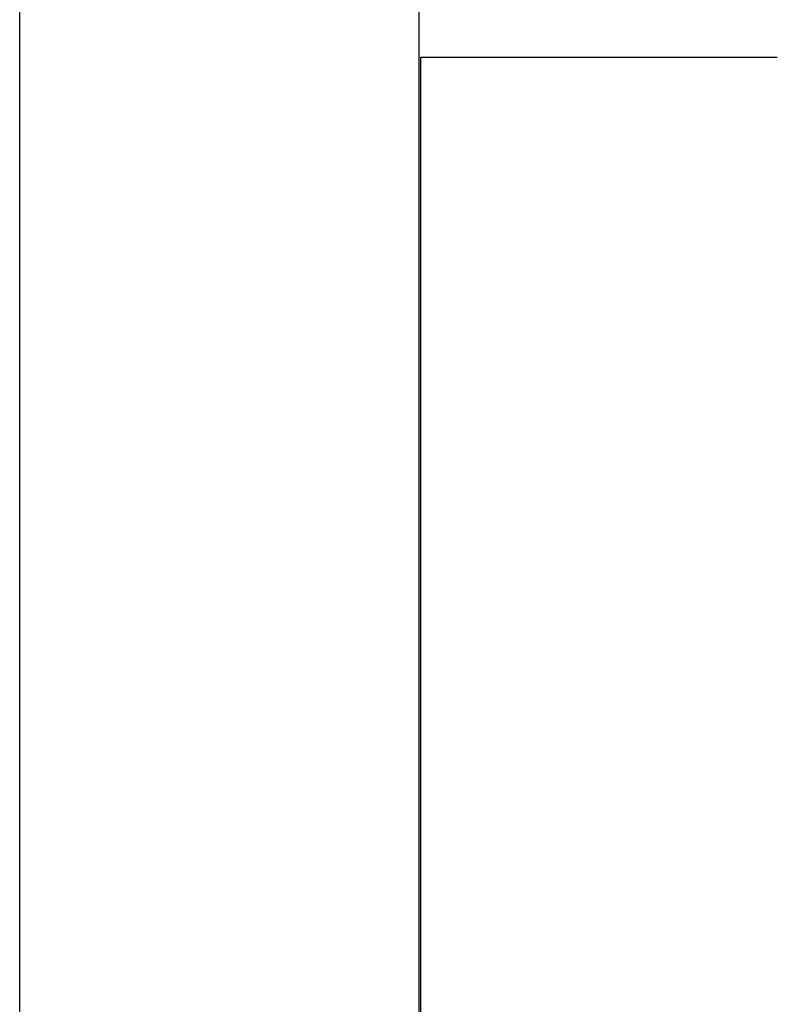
# Model space of a CAD drawing. Header units: millimetres. Extents: x -429 to 783, y -778 to 171.
# Tile 74 of 219: x 225.4 to 227.73, y -476.92 to -473.89. Entities that reach past the tile are written whole.
import ezdxf

# ---------------------------------------------------------------- set-up
doc = ezdxf.new("R2010")
doc.units = ezdxf.units.MM
doc.layers.get('0').update_dxf_attribs({"true_color": 0x000000})

msp = doc.modelspace()

# ---------------------------------------------------------------- linework, layer by layer
at = {"linetype": 'Continuous', "lineweight": -3}
for points in [[(226.6274, -447.6641), (226.6274, -450.1443), (226.6274, -453.4057), (226.6274, -474.0063)], [(226.6274, -474.0063), (226.6274, -494.607), (226.6274, -532.5468), (226.6274, -552.3657)], [(226.6344, -552.3658), (226.6344, -532.548), (226.6344, -494.6076), (226.6344, -474.0063)], [(226.6344, -474.0063), (226.6806, -474.0063), (226.9565, -474.0063), (227.1966, -474.0063)]]:
    msp.add_open_spline(points, degree=3, dxfattribs=at)
for points, knots in [([(225.3983, -571.0835), (225.3983, -566.2475), (225.3983, -561.4114), (225.3983, -556.5754), (225.3983, -551.7394), (225.3983, -546.9034), (225.3983, -542.0673), (225.3983, -539.6493), (225.3983, -537.2313), (225.3983, -534.8133), (225.3983, -532.3953), (225.3983, -529.9773), (225.3983, -527.5593), (225.3983, -525.1413), (225.3983, -522.7233), (225.3983, -520.3052), (225.3983, -519.0962), (225.3983, -517.8872), (225.3983, -516.6782), (225.3983, -515.4692), (225.3983, -514.2602), (225.3983, -513.0512), (225.3983, -510.6332), (225.3983, -508.2152), (225.3983, -505.7972), (225.3983, -504.5882), (225.3983, -503.3792), (225.3983, -502.1701), (225.3983, -500.9611), (225.3983, -499.7521), (225.3983, -498.5431), (225.3983, -497.3341), (225.3983, -496.1251), (225.3983, -494.9161), (225.3983, -493.7071), (225.3983, -492.4981), (225.3983, -491.2891), (225.3983, -488.8711), (225.3983, -486.4531), (225.3983, -484.0351), (225.3983, -481.617), (225.3983, -479.199), (225.3983, -476.781), (225.3983, -474.363), (225.3983, -471.945), (225.3983, -469.527), (225.3983, -465.0737), (225.3983, -460.6204), (225.3983, -456.1671)], [914.853501, 914.853501, 914.853501, 914.853501, 1059.934198, 1059.934198, 1059.934198, 1205.01493, 1205.01493, 1205.01493, 1277.555296, 1277.555296, 1277.555296, 1350.095662, 1350.095662, 1350.095662, 1422.636027, 1422.636027, 1422.636027, 1458.90621, 1458.90621, 1458.90621, 1495.176393, 1495.176393, 1495.176393, 1567.71676, 1567.71676, 1567.71676, 1603.986943, 1603.986943, 1603.986943, 1640.257126, 1640.257126, 1640.257126, 1676.527309, 1676.527309, 1676.527309, 1712.797492, 1712.797492, 1712.797492, 1785.337858, 1785.337858, 1785.337858, 1857.878224, 1857.878224, 1857.878224, 1930.41859, 1930.41859, 1930.41859, 2064.017193, 2064.017193, 2064.017193, 2064.017193]), ([(227.1966, -474.0063), (227.3166, -474.0063), (227.4843, -474.0063), (227.6667, -474.0063), (227.732, -474.0063)], [23.038968, 23.038968, 23.038968, 23.038968, 24.038968, 24.548815, 24.548815, 24.548815, 24.548815])]:
    msp.add_open_spline(points, degree=3, knots=knots, dxfattribs=at)

doc.saveas('drawing.dxf')
